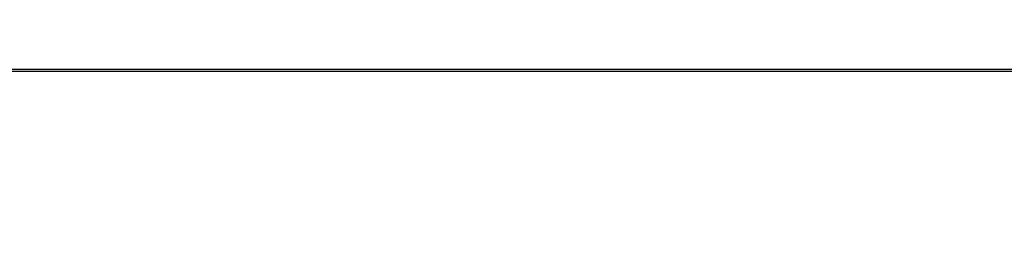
# Model space of a CAD drawing. Header units: millimetres. Extents: x 184 to 327, y 183 to 281.
# Tile 37 of 45: x 252.37 to 255.775, y 232.036 to 232.854. Entities that reach past the tile are written whole.
import ezdxf

# ---------------------------------------------------------------- set-up
doc = ezdxf.new("R2010")
doc.units = ezdxf.units.MM
doc.header["$LTSCALE"] = 30.734
doc.linetypes.add('HIDDEN', pattern=[0.2, 0.1, -0.1])
doc.layers.get('0').update_dxf_attribs({"linetype": 'CONTINUOUS'})
doc.layers.add('KONSTR_EL', color=7, linetype='CONTINUOUS')

msp = doc.modelspace()

# ---------------------------------------------------------------- linework, layer by layer
at = {"color": 7, "linetype": 'CONTINUOUS'}
for p, q in [((256.6999, 232.6817), (240.1905, 232.6817)), ((256.6999, 232.6748), (240.1905, 232.6748))]:
    msp.add_line(p, q, dxfattribs=at)
at = {"layer": 'KONSTR_EL', "color": 8, "linetype": 'HIDDEN'}
for radius in [19, 15.2, 11.4]:
    msp.add_circle((249.8792, 231.7032), radius, dxfattribs=at)
msp.add_arc((249.8792, 231.7032), 9.5, 0, 270, dxfattribs=at)

doc.saveas('drawing.dxf')
